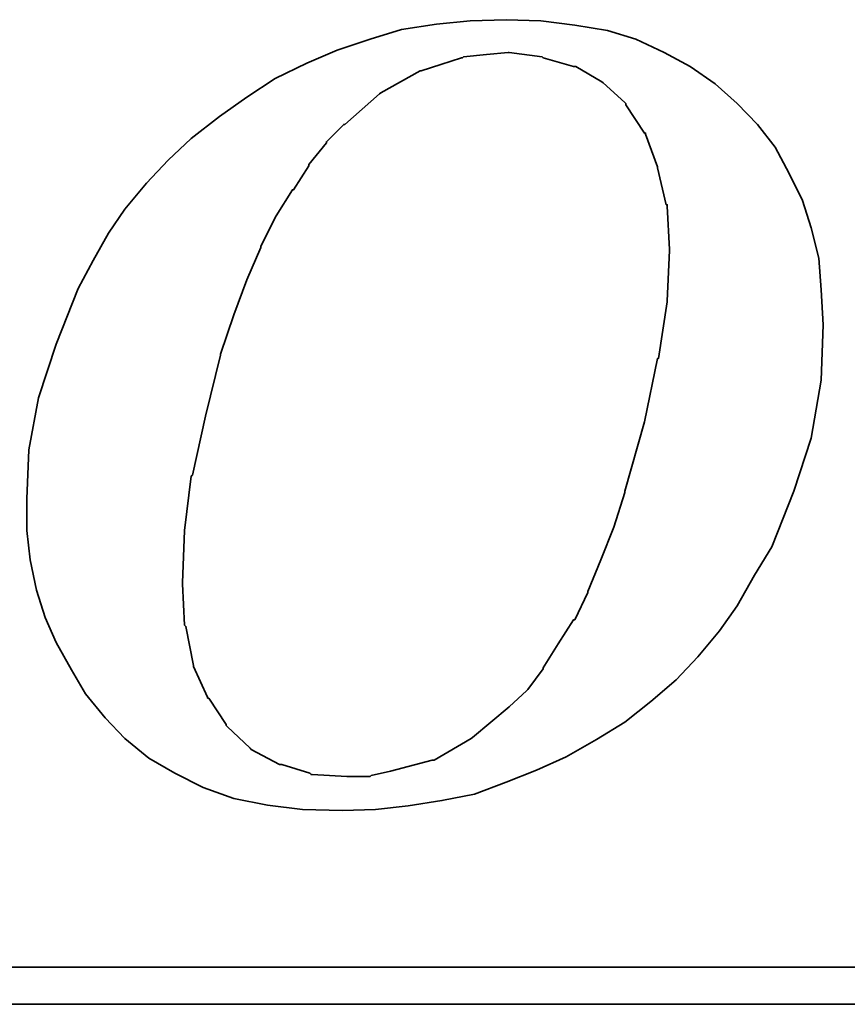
# Model space of a CAD drawing. Header units: millimetres. Extents: x -96 to 288, y -107 to 135.
# Tile 44 of 52: x 216.3 to 219.39, y 3.17 to 6.84. Entities that reach past the tile are written whole.
import ezdxf

# ---------------------------------------------------------------- set-up
doc = ezdxf.new("R2010")
doc.units = ezdxf.units.MM
doc.layers.add('DIM', color=4, linetype='Continuous')
doc.layers.add('layer 1', color=7, linetype='Continuous')

# ---------------------------------------------------------------- blocks, each defined once
blk = doc.blocks.new('TBI MOTION logo(完整正式版)')
at = {"layer": 'layer 1', "color": 22, "lineweight": 35}
for points, knots in [([(35.79625, -6.98375), (35.79625, -6.98375), (36.23125, -7.43875), (36.23125, -7.43875), (36.23125, -7.43875), (36.23125, -7.43875), (36.75625, -7.87125), (36.75625, -7.87125), (36.75625, -7.87125), (36.75625, -7.87125), (37.33125, -8.20375), (37.33125, -8.20375), (37.33125, -8.20375), (37.33125, -8.20375), (37.95625, -8.51875), (37.95625, -8.51875), (37.95625, -8.51875), (37.95625, -8.51875), (38.62625, -8.75875), (38.62625, -8.75875), (38.62625, -8.75875), (38.62625, -8.75875), (39.37125, -8.90375), (39.37125, -8.90375), (39.37125, -8.90375), (39.37125, -8.90375), (40.14125, -8.99875), (40.14125, -8.99875), (40.14125, -8.99875), (40.14125, -8.99875), (41.02625, -9.02375), (41.02625, -9.02375), (41.02625, -9.02375), (41.02625, -9.02375), (41.74625, -8.99875), (41.74625, -8.99875), (41.74625, -8.99875), (41.74625, -8.99875), (42.46625, -8.92375), (42.46625, -8.92375), (42.46625, -8.92375), (42.46625, -8.92375), (43.21125, -8.80625), (43.21125, -8.80625), (43.21125, -8.80625), (43.21125, -8.80625), (43.93125, -8.66375), (43.93125, -8.66375), (43.93125, -8.66375), (43.93125, -8.66375), (44.62625, -8.39875), (44.62625, -8.39875), (44.62625, -8.39875), (44.62625, -8.39875), (45.29625, -8.13375), (45.29625, -8.13375), (45.29625, -8.13375), (45.29625, -8.13375), (45.94625, -7.84375), (45.94625, -7.84375), (45.94625, -7.84375), (45.94625, -7.84375), (46.61625, -7.46375), (46.61625, -7.46375), (46.61625, -7.46375), (46.61625, -7.46375), (47.24125, -7.07875), (47.24125, -7.07875), (47.24125, -7.07875), (47.24125, -7.07875), (47.81625, -6.62375), (47.81625, -6.62375), (47.81625, -6.62375), (47.81625, -6.62375), (48.36875, -6.14375), (48.36875, -6.14375), (48.36875, -6.14375), (48.36875, -6.14375), (48.84625, -5.64125), (48.84625, -5.64125), (48.84625, -5.64125), (48.84625, -5.64125), (49.32625, -5.06375), (49.32625, -5.06375), (49.32625, -5.06375), (49.32625, -5.06375), (49.71125, -4.51374), (49.71125, -4.51374), (49.71125, -4.51374), (49.71125, -4.51374), (50.09625, -3.83874), (50.09625, -3.83874), (50.09625, -3.83874), (50.09625, -3.83874), (50.48125, -3.21374), (50.48125, -3.21374), (50.48125, -3.21374), (50.48125, -3.21374), (50.96125, -1.99125), (50.96125, -1.99125), (50.96125, -1.99125), (50.96125, -1.99125), (51.34375, -0.81875), (51.34375, -0.81875), (51.34375, -0.81875), (51.34375, -0.81875), (51.56125, 0.45624), (51.56125, 0.45624), (51.56125, 0.45624), (51.56125, 0.45624), (51.60625, 1.67624), (51.60625, 1.67624), (51.60625, 1.67624), (51.60625, 1.67624), (51.56125, 2.44625), (51.56125, 2.44625), (51.56125, 2.44625), (51.56125, 2.44625), (51.51125, 3.14125), (51.51125, 3.14125), (51.51125, 3.14125), (51.51125, 3.14125), (51.34375, 3.81125), (51.34375, 3.81125), (51.34375, 3.81125), (51.34375, 3.81125), (51.15125, 4.41125), (51.15125, 4.41125), (51.15125, 4.41125), (51.15125, 4.41125), (50.86125, 5.01125), (50.86125, 5.01125), (50.86125, 5.01125), (50.86125, 5.01125), (50.55125, 5.58875), (50.55125, 5.58875), (50.55125, 5.58875), (50.55125, 5.58875), (50.16625, 6.09125), (50.16625, 6.09125), (50.16625, 6.09125), (50.16625, 6.09125), (49.71125, 6.54875), (49.71125, 6.54875), (49.71125, 6.54875), (49.71125, 6.54875), (49.23125, 6.98125), (49.23125, 6.98125), (49.23125, 6.98125), (49.23125, 6.98125), (48.67875, 7.36625), (48.67875, 7.36625), (48.67875, 7.36625), (48.67875, 7.36625), (48.10375, 7.67625), (48.10375, 7.67625), (48.10375, 7.67625), (48.10375, 7.67625), (47.48125, 7.96375), (47.48125, 7.96375), (47.48125, 7.96375), (47.48125, 7.96375), (46.85625, 8.15625), (46.85625, 8.15625), (46.85625, 8.15625), (46.85625, 8.15625), (46.13625, 8.27624), (46.13625, 8.27624), (46.13625, 8.27624), (46.13625, 8.27624), (45.39125, 8.37125), (45.39125, 8.37125), (45.39125, 8.37125), (45.39125, 8.37125), (44.62625, 8.39624), (44.62625, 8.39624), (44.62625, 8.39624), (44.62625, 8.39624), (43.83625, 8.37125), (43.83625, 8.37125), (43.83625, 8.37125), (43.83625, 8.37125), (43.09125, 8.30125), (43.09125, 8.30125), (43.09125, 8.30125), (43.09125, 8.30125), (42.32125, 8.18125), (42.32125, 8.18125), (42.32125, 8.18125), (42.32125, 8.18125), (41.62875, 7.96375), (41.62875, 7.96375), (41.62875, 7.96375), (41.62875, 7.96375), (40.90625, 7.72625), (40.90625, 7.72625), (40.90625, 7.72625), (40.90625, 7.72625), (40.23624, 7.43625), (40.23624, 7.43625), (40.23624, 7.43625), (40.23624, 7.43625), (39.54124, 7.10125), (39.54124, 7.10125), (39.54124, 7.10125), (39.54124, 7.10125), (38.91625, 6.69125), (38.91625, 6.69125), (38.91625, 6.69125), (38.91625, 6.69125), (38.31625, 6.26125), (38.31625, 6.26125), (38.31625, 6.26125), (38.31625, 6.26125), (37.69125, 5.78125), (37.69125, 5.78125), (37.69125, 5.78125), (37.69125, 5.78125), (37.18625, 5.30125), (37.18625, 5.30125), (37.18625, 5.30125), (37.18625, 5.30125), (36.70625, 4.79624), (36.70625, 4.79624), (36.70625, 4.79624), (36.70625, 4.79624), (36.23125, 4.22125), (36.23125, 4.22125), (36.23125, 4.22125), (36.23125, 4.22125), (35.87124, 3.69375), (35.87124, 3.69375), (35.87124, 3.69375), (35.87124, 3.69375), (35.53125, 3.09125), (35.53125, 3.09125), (35.53125, 3.09125), (35.53125, 3.09125), (35.19875, 2.47125), (35.19875, 2.47125), (35.19875, 2.47125), (35.19875, 2.47125), (34.71625, 1.24625), (34.71625, 1.24625), (34.71625, 1.24625), (34.71625, 1.24625), (34.33125, 0.06874), (34.33125, 0.06874), (34.33125, 0.06874), (34.33125, 0.06874), (34.11625, -1.07875), (34.11625, -1.07875), (34.11625, -1.07875), (34.11625, -1.07875), (34.07125, -2.15875), (34.07125, -2.15875), (34.07125, -2.15875), (34.07125, -2.15875), (34.07125, -2.85375), (34.07125, -2.85375), (34.07125, -2.85375), (34.07125, -2.85375), (34.14125, -3.50375), (34.14125, -3.50375), (34.14125, -3.50375), (34.14125, -3.50375), (34.28625, -4.17375), (34.28625, -4.17375), (34.28625, -4.17375), (34.28625, -4.17375), (34.47625, -4.77624), (34.47625, -4.77624), (34.47625, -4.77624), (34.47625, -4.77624), (34.71625, -5.32625), (34.71625, -5.32625), (34.71625, -5.32625), (34.71625, -5.32625), (35.05375, -5.92875), (35.05375, -5.92875), (35.05375, -5.92875), (35.05375, -5.92875), (35.36375, -6.45375), (35.36375, -6.45375), (35.36375, -6.45375), (35.36375, -6.45375), (35.79625, -6.98375), (35.79625, -6.98375)], [0, 0, 0, 0, 0.01388889, 0.01388889, 0.01388889, 0.01388889, 0.02777778, 0.02777778, 0.02777778, 0.02777778, 0.04166667, 0.04166667, 0.04166667, 0.04166667, 0.05555556, 0.05555556, 0.05555556, 0.05555556, 0.06944444, 0.06944444, 0.06944444, 0.06944444, 0.08333333, 0.08333333, 0.08333333, 0.08333333, 0.09722222, 0.09722222, 0.09722222, 0.09722222, 0.11111111, 0.11111111, 0.11111111, 0.11111111, 0.125, 0.125, 0.125, 0.125, 0.13888889, 0.13888889, 0.13888889, 0.13888889, 0.15277778, 0.15277778, 0.15277778, 0.15277778, 0.16666667, 0.16666667, 0.16666667, 0.16666667, 0.18055556, 0.18055556, 0.18055556, 0.18055556, 0.19444444, 0.19444444, 0.19444444, 0.19444444, 0.20833333, 0.20833333, 0.20833333, 0.20833333, 0.22222222, 0.22222222, 0.22222222, 0.22222222, 0.23611111, 0.23611111, 0.23611111, 0.23611111, 0.25, 0.25, 0.25, 0.25, 0.26388889, 0.26388889, 0.26388889, 0.26388889, 0.27777778, 0.27777778, 0.27777778, 0.27777778, 0.29166667, 0.29166667, 0.29166667, 0.29166667, 0.30555556, 0.30555556, 0.30555556, 0.30555556, 0.31944444, 0.31944444, 0.31944444, 0.31944444, 0.33333333, 0.33333333, 0.33333333, 0.33333333, 0.34722222, 0.34722222, 0.34722222, 0.34722222, 0.36111111, 0.36111111, 0.36111111, 0.36111111, 0.375, 0.375, 0.375, 0.375, 0.38888889, 0.38888889, 0.38888889, 0.38888889, 0.40277778, 0.40277778, 0.40277778, 0.40277778, 0.41666667, 0.41666667, 0.41666667, 0.41666667, 0.43055556, 0.43055556, 0.43055556, 0.43055556, 0.44444444, 0.44444444, 0.44444444, 0.44444444, 0.45833333, 0.45833333, 0.45833333, 0.45833333, 0.47222222, 0.47222222, 0.47222222, 0.47222222, 0.48611111, 0.48611111, 0.48611111, 0.48611111, 0.5, 0.5, 0.5, 0.5, 0.51388889, 0.51388889, 0.51388889, 0.51388889, 0.52777778, 0.52777778, 0.52777778, 0.52777778, 0.54166667, 0.54166667, 0.54166667, 0.54166667, 0.55555556, 0.55555556, 0.55555556, 0.55555556, 0.56944444, 0.56944444, 0.56944444, 0.56944444, 0.58333333, 0.58333333, 0.58333333, 0.58333333, 0.59722222, 0.59722222, 0.59722222, 0.59722222, 0.61111111, 0.61111111, 0.61111111, 0.61111111, 0.625, 0.625, 0.625, 0.625, 0.63888889, 0.63888889, 0.63888889, 0.63888889, 0.65277778, 0.65277778, 0.65277778, 0.65277778, 0.66666667, 0.66666667, 0.66666667, 0.66666667, 0.68055556, 0.68055556, 0.68055556, 0.68055556, 0.69444444, 0.69444444, 0.69444444, 0.69444444, 0.70833333, 0.70833333, 0.70833333, 0.70833333, 0.72222222, 0.72222222, 0.72222222, 0.72222222, 0.73611111, 0.73611111, 0.73611111, 0.73611111, 0.75, 0.75, 0.75, 0.75, 0.76388889, 0.76388889, 0.76388889, 0.76388889, 0.77777778, 0.77777778, 0.77777778, 0.77777778, 0.79166667, 0.79166667, 0.79166667, 0.79166667, 0.80555556, 0.80555556, 0.80555556, 0.80555556, 0.81944444, 0.81944444, 0.81944444, 0.81944444, 0.83333333, 0.83333333, 0.83333333, 0.83333333, 0.84722222, 0.84722222, 0.84722222, 0.84722222, 0.86111111, 0.86111111, 0.86111111, 0.86111111, 0.875, 0.875, 0.875, 0.875, 0.88888889, 0.88888889, 0.88888889, 0.88888889, 0.90277778, 0.90277778, 0.90277778, 0.90277778, 0.91666667, 0.91666667, 0.91666667, 0.91666667, 0.93055556, 0.93055556, 0.93055556, 0.93055556, 0.94444444, 0.94444444, 0.94444444, 0.94444444, 0.95833333, 0.95833333, 0.95833333, 0.95833333, 0.97222222, 0.97222222, 0.97222222, 0.97222222, 0.98611111, 0.98611111, 0.98611111, 0.98611111, 1, 1, 1, 1]), ([(38.33875, 1.03124), (38.33875, 1.03124), (38.62625, 1.89625), (38.62625, 1.89625), (38.62625, 1.89625), (38.62625, 1.89625), (38.91625, 2.66375), (38.91625, 2.66375), (38.91625, 2.66375), (38.91625, 2.66375), (39.22625, 3.38125), (39.22625, 3.38125), (39.22625, 3.38125), (39.22625, 3.38125), (39.22625, 3.40624), (39.22625, 3.40624), (39.22625, 3.40624), (39.22625, 3.40624), (39.56124, 4.07624), (39.56124, 4.07624), (39.56124, 4.07624), (39.56124, 4.07624), (39.92125, 4.65125), (39.92125, 4.65125), (39.92125, 4.65125), (39.92125, 4.65125), (39.94625, 4.65125), (39.94625, 4.65125), (39.94625, 4.65125), (39.94625, 4.65125), (40.28125, 5.17875), (40.28125, 5.17875), (40.28125, 5.17875), (40.28125, 5.17875), (40.28125, 5.20375), (40.28125, 5.20375), (40.28125, 5.20375), (40.28125, 5.20375), (40.66875, 5.68625), (40.66875, 5.68625), (40.66875, 5.68625), (40.66875, 5.68625), (40.66875, 5.70625), (40.66875, 5.70625), (40.66875, 5.70625), (40.66875, 5.70625), (41.05124, 6.09125), (41.05124, 6.09125), (41.05124, 6.09125), (41.05124, 6.09125), (41.07625, 6.09125), (41.07625, 6.09125), (41.07625, 6.09125), (41.07625, 6.09125), (41.84125, 6.76625), (41.84125, 6.76625), (41.84125, 6.76625), (41.84125, 6.76625), (41.86625, 6.78625), (41.86625, 6.78625), (41.86625, 6.78625), (41.86625, 6.78625), (42.73125, 7.26624), (42.73125, 7.26624), (42.73125, 7.26624), (42.73125, 7.26624), (42.75625, 7.26624), (42.75625, 7.26624), (42.75625, 7.26624), (42.75625, 7.26624), (43.18625, 7.41125), (43.18625, 7.41125), (43.18625, 7.41125), (43.18625, 7.41125), (43.64125, 7.55625), (43.64125, 7.55625), (43.64125, 7.55625), (43.64125, 7.55625), (43.66625, 7.55625), (43.66625, 7.55625), (43.66625, 7.55625), (43.66625, 7.55625), (43.69125, 7.58124), (43.69125, 7.58124), (43.69125, 7.58124), (43.69125, 7.58124), (44.19125, 7.62625), (44.19125, 7.62625), (44.19125, 7.62625), (44.19125, 7.62625), (44.67125, 7.67625), (44.67125, 7.67625), (44.67125, 7.67625), (44.67125, 7.67625), (44.69625, 7.67625), (44.69625, 7.67625), (44.69625, 7.67625), (44.69625, 7.67625), (45.41875, 7.58124), (45.41875, 7.58124), (45.41875, 7.58124), (45.41875, 7.58124), (45.44125, 7.55625), (45.44125, 7.55625), (45.44125, 7.55625), (45.44125, 7.55625), (46.11125, 7.36625), (46.11125, 7.36625), (46.11125, 7.36625), (46.11125, 7.36625), (46.13625, 7.36625), (46.13625, 7.36625), (46.13625, 7.36625), (46.13625, 7.36625), (46.15875, 7.36625), (46.15875, 7.36625), (46.15875, 7.36625), (46.15875, 7.36625), (46.73625, 7.02624), (46.73625, 7.02624), (46.73625, 7.02624), (46.73625, 7.02624), (46.76125, 7.00624), (46.76125, 7.00624), (46.76125, 7.00624), (46.76125, 7.00624), (47.24125, 6.57124), (47.24125, 6.57124), (47.24125, 6.57124), (47.24125, 6.57124), (47.26625, 6.54875), (47.26625, 6.54875), (47.26625, 6.54875), (47.26625, 6.54875), (47.26625, 6.52375), (47.26625, 6.52375), (47.26625, 6.52375), (47.26625, 6.52375), (47.67375, 5.89875), (47.67375, 5.89875), (47.67375, 5.89875), (47.67375, 5.89875), (47.69625, 5.89875), (47.69625, 5.89875), (47.69625, 5.89875), (47.69625, 5.89875), (47.69625, 5.87625), (47.69625, 5.87625), (47.69625, 5.87625), (47.69625, 5.87625), (47.96125, 5.15625), (47.96125, 5.15625), (47.96125, 5.15625), (47.96125, 5.15625), (47.96125, 5.13125), (47.96125, 5.13125), (47.96125, 5.13125), (47.96125, 5.13125), (48.15125, 4.31875), (48.15125, 4.31875), (48.15125, 4.31875), (48.15125, 4.31875), (48.17625, 4.31875), (48.17625, 4.31875), (48.17625, 4.31875), (48.17625, 4.31875), (48.17625, 4.29125), (48.17625, 4.29125), (48.17625, 4.29125), (48.17625, 4.29125), (48.22625, 3.33125), (48.22625, 3.33125), (48.22625, 3.33125), (48.22625, 3.33125), (48.22625, 3.30875), (48.22625, 3.30875), (48.22625, 3.30875), (48.22625, 3.30875), (48.17625, 2.20624), (48.17625, 2.20624), (48.17625, 2.20624), (48.17625, 2.20624), (48.17625, 2.18124), (48.17625, 2.18124), (48.17625, 2.18124), (48.17625, 2.18124), (47.98375, 0.93624), (47.98375, 0.93624), (47.98375, 0.93624), (47.98375, 0.93624), (47.96125, 0.93624), (47.96125, 0.93624), (47.96125, 0.93624), (47.96125, 0.93624), (47.67375, -0.45874), (47.67375, -0.45874), (47.67375, -0.45874), (47.67375, -0.45874), (47.24125, -1.99125), (47.24125, -1.99125), (47.24125, -1.99125), (47.24125, -1.99125), (47.24125, -2.01874), (47.24125, -2.01874), (47.24125, -2.01874), (47.24125, -2.01874), (47.00125, -2.78375), (47.00125, -2.78375), (47.00125, -2.78375), (47.00125, -2.78375), (46.71125, -3.50375), (46.71125, -3.50375), (46.71125, -3.50375), (46.71125, -3.50375), (46.42625, -4.19875), (46.42625, -4.19875), (46.42625, -4.19875), (46.42625, -4.19875), (46.42625, -4.22375), (46.42625, -4.22375), (46.42625, -4.22375), (46.42625, -4.22375), (46.13625, -4.82374), (46.13625, -4.82374), (46.13625, -4.82374), (46.13625, -4.82374), (46.11125, -4.82374), (46.11125, -4.82374), (46.11125, -4.82374), (46.11125, -4.82374), (45.77625, -5.35125), (45.77625, -5.35125), (45.77625, -5.35125), (45.77625, -5.35125), (45.44125, -5.87875), (45.44125, -5.87875), (45.44125, -5.87875), (45.44125, -5.87875), (45.44125, -5.90375), (45.44125, -5.90375), (45.44125, -5.90375), (45.44125, -5.90375), (45.10625, -6.35875), (45.10625, -6.35875), (45.10625, -6.35875), (45.10625, -6.35875), (45.08125, -6.38375), (45.08125, -6.38375), (45.08125, -6.38375), (45.08125, -6.38375), (44.69625, -6.74375), (44.69625, -6.74375), (44.69625, -6.74375), (44.69625, -6.74375), (43.88375, -7.41625), (43.88375, -7.41625), (43.88375, -7.41625), (43.88375, -7.41625), (43.85625, -7.43875), (43.85625, -7.43875), (43.85625, -7.43875), (43.85625, -7.43875), (43.04125, -7.91875), (43.04125, -7.91875), (43.04125, -7.91875), (43.04125, -7.91875), (43.01625, -7.91875), (43.01625, -7.91875), (43.01625, -7.91875), (43.01625, -7.91875), (42.99625, -7.91875), (42.99625, -7.91875), (42.99625, -7.91875), (42.99625, -7.91875), (42.08125, -8.15875), (42.08125, -8.15875), (42.08125, -8.15875), (42.08125, -8.15875), (41.65125, -8.25625), (41.65125, -8.25625), (41.65125, -8.25625), (41.65125, -8.25625), (41.62875, -8.27875), (41.62875, -8.27875), (41.62875, -8.27875), (41.62875, -8.27875), (41.60125, -8.27875), (41.60125, -8.27875), (41.60125, -8.27875), (41.60125, -8.27875), (41.12125, -8.27875), (41.12125, -8.27875), (41.12125, -8.27875), (41.12125, -8.27875), (40.35624, -8.23125), (40.35624, -8.23125), (40.35624, -8.23125), (40.35624, -8.23125), (40.33125, -8.23125), (40.33125, -8.23125), (40.33125, -8.23125), (40.33125, -8.23125), (40.30625, -8.20375), (40.30625, -8.20375), (40.30625, -8.20375), (40.30625, -8.20375), (39.68375, -8.01375), (39.68375, -8.01375), (39.68375, -8.01375), (39.68375, -8.01375), (39.66124, -8.01375), (39.66124, -8.01375), (39.66124, -8.01375), (39.66124, -8.01375), (39.63625, -8.01375), (39.63625, -8.01375), (39.63625, -8.01375), (39.63625, -8.01375), (39.01125, -7.67875), (39.01125, -7.67875), (39.01125, -7.67875), (39.01125, -7.67875), (38.98875, -7.65375), (38.98875, -7.65375), (38.98875, -7.65375), (38.98875, -7.65375), (38.48625, -7.17375), (38.48625, -7.17375), (38.48625, -7.17375), (38.48625, -7.17375), (38.45875, -7.14875), (38.45875, -7.14875), (38.45875, -7.14875), (38.45875, -7.14875), (38.45875, -7.12875), (38.45875, -7.12875), (38.45875, -7.12875), (38.45875, -7.12875), (38.07625, -6.54875), (38.07625, -6.54875), (38.07625, -6.54875), (38.07625, -6.54875), (38.05125, -6.54875), (38.05125, -6.54875), (38.05125, -6.54875), (38.05125, -6.54875), (38.05125, -6.52875), (38.05125, -6.52875), (38.05125, -6.52875), (38.05125, -6.52875), (37.74125, -5.85375), (37.74125, -5.85375), (37.74125, -5.85375), (37.74125, -5.85375), (37.74125, -5.82875), (37.74125, -5.82875), (37.74125, -5.82875), (37.74125, -5.82875), (37.57375, -4.96875), (37.57375, -4.96875), (37.57375, -4.96875), (37.57375, -4.96875), (37.54625, -4.94375), (37.54625, -4.94375), (37.54625, -4.94375), (37.54625, -4.94375), (37.50125, -4.03375), (37.50125, -4.03375), (37.50125, -4.03375), (37.50125, -4.03375), (37.50125, -4.00875), (37.50125, -4.00875), (37.50125, -4.00875), (37.50125, -4.00875), (37.54625, -2.85375), (37.54625, -2.85375), (37.54625, -2.85375), (37.54625, -2.85375), (37.69125, -1.65875), (37.69125, -1.65875), (37.69125, -1.65875), (37.69125, -1.65875), (37.71624, -1.63375), (37.71624, -1.63375), (37.71624, -1.63375), (37.71624, -1.63375), (38.00375, -0.33875), (38.00375, -0.33875), (38.00375, -0.33875), (38.00375, -0.33875), (38.33875, 1.00624), (38.33875, 1.00624), (38.33875, 1.00624), (38.33875, 1.00624), (38.33875, 1.03124), (38.33875, 1.03124)], [0, 0, 0, 0, 0.01010101, 0.01010101, 0.01010101, 0.01010101, 0.02020202, 0.02020202, 0.02020202, 0.02020202, 0.03030303, 0.03030303, 0.03030303, 0.03030303, 0.04040404, 0.04040404, 0.04040404, 0.04040404, 0.05050505, 0.05050505, 0.05050505, 0.05050505, 0.06060606, 0.06060606, 0.06060606, 0.06060606, 0.07070707, 0.07070707, 0.07070707, 0.07070707, 0.08080808, 0.08080808, 0.08080808, 0.08080808, 0.09090909, 0.09090909, 0.09090909, 0.09090909, 0.1010101, 0.1010101, 0.1010101, 0.1010101, 0.11111111, 0.11111111, 0.11111111, 0.11111111, 0.12121212, 0.12121212, 0.12121212, 0.12121212, 0.13131313, 0.13131313, 0.13131313, 0.13131313, 0.14141414, 0.14141414, 0.14141414, 0.14141414, 0.15151515, 0.15151515, 0.15151515, 0.15151515, 0.16161616, 0.16161616, 0.16161616, 0.16161616, 0.17171717, 0.17171717, 0.17171717, 0.17171717, 0.18181818, 0.18181818, 0.18181818, 0.18181818, 0.19191919, 0.19191919, 0.19191919, 0.19191919, 0.2020202, 0.2020202, 0.2020202, 0.2020202, 0.21212121, 0.21212121, 0.21212121, 0.21212121, 0.22222222, 0.22222222, 0.22222222, 0.22222222, 0.23232323, 0.23232323, 0.23232323, 0.23232323, 0.24242424, 0.24242424, 0.24242424, 0.24242424, 0.25252525, 0.25252525, 0.25252525, 0.25252525, 0.26262626, 0.26262626, 0.26262626, 0.26262626, 0.27272727, 0.27272727, 0.27272727, 0.27272727, 0.28282828, 0.28282828, 0.28282828, 0.28282828, 0.29292929, 0.29292929, 0.29292929, 0.29292929, 0.3030303, 0.3030303, 0.3030303, 0.3030303, 0.31313131, 0.31313131, 0.31313131, 0.31313131, 0.32323232, 0.32323232, 0.32323232, 0.32323232, 0.33333333, 0.33333333, 0.33333333, 0.33333333, 0.34343434, 0.34343434, 0.34343434, 0.34343434, 0.35353535, 0.35353535, 0.35353535, 0.35353535, 0.36363636, 0.36363636, 0.36363636, 0.36363636, 0.37373737, 0.37373737, 0.37373737, 0.37373737, 0.38383838, 0.38383838, 0.38383838, 0.38383838, 0.39393939, 0.39393939, 0.39393939, 0.39393939, 0.4040404, 0.4040404, 0.4040404, 0.4040404, 0.41414141, 0.41414141, 0.41414141, 0.41414141, 0.42424242, 0.42424242, 0.42424242, 0.42424242, 0.43434343, 0.43434343, 0.43434343, 0.43434343, 0.44444444, 0.44444444, 0.44444444, 0.44444444, 0.45454545, 0.45454545, 0.45454545, 0.45454545, 0.46464646, 0.46464646, 0.46464646, 0.46464646, 0.47474747, 0.47474747, 0.47474747, 0.47474747, 0.48484848, 0.48484848, 0.48484848, 0.48484848, 0.49494949, 0.49494949, 0.49494949, 0.49494949, 0.50505051, 0.50505051, 0.50505051, 0.50505051, 0.51515152, 0.51515152, 0.51515152, 0.51515152, 0.52525253, 0.52525253, 0.52525253, 0.52525253, 0.53535354, 0.53535354, 0.53535354, 0.53535354, 0.54545455, 0.54545455, 0.54545455, 0.54545455, 0.55555556, 0.55555556, 0.55555556, 0.55555556, 0.56565657, 0.56565657, 0.56565657, 0.56565657, 0.57575758, 0.57575758, 0.57575758, 0.57575758, 0.58585859, 0.58585859, 0.58585859, 0.58585859, 0.5959596, 0.5959596, 0.5959596, 0.5959596, 0.60606061, 0.60606061, 0.60606061, 0.60606061, 0.61616162, 0.61616162, 0.61616162, 0.61616162, 0.62626263, 0.62626263, 0.62626263, 0.62626263, 0.63636364, 0.63636364, 0.63636364, 0.63636364, 0.64646465, 0.64646465, 0.64646465, 0.64646465, 0.65656566, 0.65656566, 0.65656566, 0.65656566, 0.66666667, 0.66666667, 0.66666667, 0.66666667, 0.67676768, 0.67676768, 0.67676768, 0.67676768, 0.68686869, 0.68686869, 0.68686869, 0.68686869, 0.6969697, 0.6969697, 0.6969697, 0.6969697, 0.70707071, 0.70707071, 0.70707071, 0.70707071, 0.71717172, 0.71717172, 0.71717172, 0.71717172, 0.72727273, 0.72727273, 0.72727273, 0.72727273, 0.73737374, 0.73737374, 0.73737374, 0.73737374, 0.74747475, 0.74747475, 0.74747475, 0.74747475, 0.75757576, 0.75757576, 0.75757576, 0.75757576, 0.76767677, 0.76767677, 0.76767677, 0.76767677, 0.77777778, 0.77777778, 0.77777778, 0.77777778, 0.78787879, 0.78787879, 0.78787879, 0.78787879, 0.7979798, 0.7979798, 0.7979798, 0.7979798, 0.80808081, 0.80808081, 0.80808081, 0.80808081, 0.81818182, 0.81818182, 0.81818182, 0.81818182, 0.82828283, 0.82828283, 0.82828283, 0.82828283, 0.83838384, 0.83838384, 0.83838384, 0.83838384, 0.84848485, 0.84848485, 0.84848485, 0.84848485, 0.85858586, 0.85858586, 0.85858586, 0.85858586, 0.86868687, 0.86868687, 0.86868687, 0.86868687, 0.87878788, 0.87878788, 0.87878788, 0.87878788, 0.88888889, 0.88888889, 0.88888889, 0.88888889, 0.8989899, 0.8989899, 0.8989899, 0.8989899, 0.90909091, 0.90909091, 0.90909091, 0.90909091, 0.91919192, 0.91919192, 0.91919192, 0.91919192, 0.92929293, 0.92929293, 0.92929293, 0.92929293, 0.93939394, 0.93939394, 0.93939394, 0.93939394, 0.94949495, 0.94949495, 0.94949495, 0.94949495, 0.95959596, 0.95959596, 0.95959596, 0.95959596, 0.96969697, 0.96969697, 0.96969697, 0.96969697, 0.97979798, 0.97979798, 0.97979798, 0.97979798, 0.98989899, 0.98989899, 0.98989899, 0.98989899, 1, 1, 1, 1]), ([(75.90875, -9.47875), (75.90875, -9.47875), (75.90875, -12.28625), (75.90875, -12.28625), (75.90875, -12.28625), (75.90875, -12.28625), (75.90875, -12.47875), (75.90875, -12.47875), (75.90875, -12.47875), (75.90875, -12.47875), (75.71625, -12.47875), (75.71625, -12.47875), (75.71625, -12.47875), (75.71625, -12.47875), (-88.32875, -12.47875), (-88.32875, -12.47875), (-88.32875, -12.47875), (-88.32875, -12.47875), (-88.32875, -13.29375), (-88.32875, -13.29375), (-88.32875, -13.29375), (-88.32875, -13.29375), (82.89125, -13.29375), (82.89125, -13.29375), (82.89125, -13.29375), (82.89125, -13.29375), (75.90875, -9.47875), (75.90875, -9.47875)], [0, 0, 0, 0, 0.14285714, 0.14285714, 0.14285714, 0.14285714, 0.28571429, 0.28571429, 0.28571429, 0.28571429, 0.42857143, 0.42857143, 0.42857143, 0.42857143, 0.57142857, 0.57142857, 0.57142857, 0.57142857, 0.71428571, 0.71428571, 0.71428571, 0.71428571, 0.85714286, 0.85714286, 0.85714286, 0.85714286, 1, 1, 1, 1])]:
    blk.add_open_spline(points, degree=3, knots=knots, dxfattribs=at)

msp = doc.modelspace()

# ---------------------------------------------------------------- block references
at = {"layer": 'DIM', "color": 7, "xscale": 0.169361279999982, "yscale": 0.169361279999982, "zscale": 0.169361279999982}
msp.add_blockref('TBI MOTION logo(完整正式版)', (210.5611, 5.4218), dxfattribs=at)

doc.saveas('drawing.dxf')
